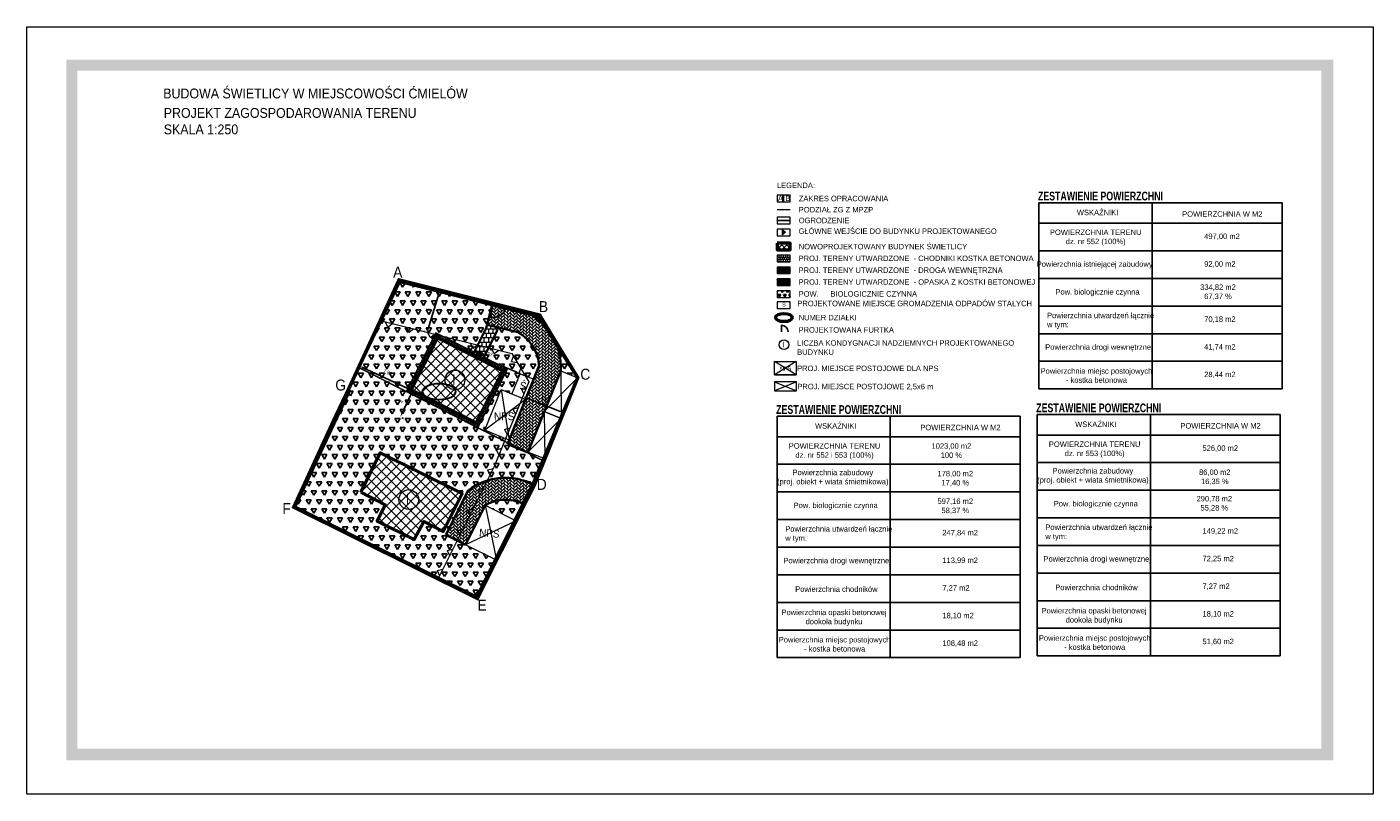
# Model space of a CAD drawing. Header units: metres. Extents: x 6502846 to 6512378, y 5892705 to 5896166.
# Tile 66 of 73: x 6507683 to 6508052, y 5895593 to 5895803. Entities that reach past the tile are written whole.
import ezdxf

# ---------------------------------------------------------------- set-up
doc = ezdxf.new("R2010")
doc.units = ezdxf.units.M
doc.header["$MEASUREMENT"] = 0
doc.linetypes.add('DASHED', pattern=[0.75, 0.5, -0.25])
doc.linetypes.add('mz1.0_0.5', pattern=[1.5, 1, -0.5])
doc.layers.get('0').update_dxf_attribs({"color": 2})
for name, color, linetype, lineweight in [('_tabelki_ramki_cienkie', 251, 'Continuous', 5), ('Granica opracowania', 10, 'Continuous', 25), ('PZT_budynki istniejące obrys', 7, 'Continuous', 80), ('PZT_wejście główne', 12, 'Continuous', 13)]:
    doc.layers.add(name, color=color, linetype=linetype, lineweight=lineweight)
doc.layers.add('A_hatch', color=7, linetype='Continuous', true_color=0x4d4d4d, transparency=0.5)
for name, color, linetype in [('A_widok cienki', 229, 'Continuous'), ('A_ściany murowane', 50, 'Continuous'), ('I_wypełnienie', 254, 'Continuous'), ('INFO_wymiary', 16, 'Continuous'), ('K_tab_gr', 250, 'Continuous'), ('PZT_OPISY', 251, 'Continuous'), ('TEXT', 7, 'Continuous')]:
    doc.layers.add(name, color=color, linetype=linetype)
for name, color, linetype, lineweight, true_color in [('PZT_eN', 7, 'Continuous', 40, 0xff2929), ('PZT_granica opracowania', 7, 'DASHED', 30, 0xff0f0f), ('PZT_wypelnienie', 7, 'Continuous', 13, 0x848484)]:
    doc.layers.add(name, color=color, linetype=linetype, lineweight=lineweight, true_color=true_color)
doc.layers.add('PZT_ogodzenie', color=7, linetype='Continuous', true_color=0xcc0033)
doc.styles.add('ARCHENIKA_100_wymiary', font='arial.ttf', dxfattribs={"width": 0.9, "height": 15})
doc.styles.add('Arial', font='arial.ttf', dxfattribs={"width": 0.9})
doc.styles.get("Standard").update_dxf_attribs({"font": 'Working1250.shx', "width": 0.75})
doc.linetypes.add('OGRODZENIE2', pattern='A,6.35,-2.54,[132,ltypeshp.shx,S=2.54,R=0,X=-2.54,Y=0],-2.54,25.4', length=36.83)
doc.dimstyles.get("Standard").update_dxf_attribs({"dimtxt": 1, "dimasz": 1, "dimexe": 1, "dimexo": 1, "dimgap": 1, "dimtad": 1, "dimtxsty": 'Standard', "dimcen": 2.5, "dimadec": 0, "dimazin": 0, "dimtfac": 1, "dimtmove": 0, "dimatfit": 3, "dimfxl": 1, "dimarcsym": 0})
pattern_1 = [(45, (-13004809.01647, -11788441.24323), (-0.265165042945, 0.265165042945), []), (135, (-13004809.01647, -11788441.24323), (-0.795495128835, 0.265165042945), [0.9375, -0.5625])]
pattern_2 = [(60, (6507756.1125, 5896501.4909), (-1.42875, 2.4746676), [1.42875, -1.42875]), (120, (6507756.1125, 5896501.4909), (-2.8575, 2e-09), [1.42875, -1.42875]), (0, (6507755.3981, 5896502.7282), (1.42875, 2.4746676), [1.42875, -1.42875])]

# ---------------------------------------------------------------- blocks, each defined once
blk = doc.blocks.new('*D949')
at = {"layer": 'Defpoints', "color": 0, "linetype": 'ByBlock'}
for p in [(6507788.43, 5895703.79), (6507785.02, 5895696.55), (6507785.47, 5895696.34)]:
    blk.add_point(p, dxfattribs=at)
at = {"layer": 'INFO_wymiary', "color": 0, "linetype": 'ByBlock', "lineweight": -2}
for p, q in [((6507788.45, 5895702.68), (6507785.89, 5895697.25)), ((6507789.34, 5895703.37), (6507789.78, 5895703.16)), ((6507785.93, 5895696.13), (6507786.37, 5895695.92))]:
    blk.add_line(p, q, dxfattribs=at)
at = {"layer": 'INFO_wymiary', "color": 0, "linetype": 'ByBlock'}
for points in [[(6507788.6, 5895702.61), (6507788.3, 5895702.75), (6507788.88, 5895703.59)], [(6507785.74, 5895697.32), (6507786.04, 5895697.18), (6507785.47, 5895696.34)]]:
    blk.add_solid(points, dxfattribs=at)
at = {"layer": 'INFO_wymiary', "color": 0, "linetype": 'ByBlock', "insert": (6507785.81, 5895700.6), "char_height": 1, "attachment_point": 5, "rotation": 64.7749}
blk.add_mtext('4', dxfattribs=at)
blk = doc.blocks.new('*D950')
at = {"layer": 'Defpoints', "color": 0, "linetype": 'ByBlock'}
for p in [(6507774.26, 5895710.35), (6507774.26, 5895710.35), (6507788.43, 5895703.79)]:
    blk.add_point(p, dxfattribs=at)
at = {"layer": 'INFO_wymiary', "color": 0, "linetype": 'ByBlock', "lineweight": -2}
for p, q in [((6507773.84, 5895709.44), (6507773.84, 5895709.44)), ((6507787.53, 5895704.21), (6507775.16, 5895709.93)), ((6507788.01, 5895702.89), (6507788.01, 5895702.89))]:
    blk.add_line(p, q, dxfattribs=at)
at = {"layer": 'INFO_wymiary', "color": 0, "linetype": 'ByBlock'}
for points in [[(6507775.23, 5895710.08), (6507775.09, 5895709.78), (6507774.26, 5895710.35)], [(6507787.46, 5895704.06), (6507787.6, 5895704.36), (6507788.43, 5895703.79)]]:
    blk.add_solid(points, dxfattribs=at)
at = {"layer": 'INFO_wymiary', "color": 0, "linetype": 'ByBlock', "insert": (6507782.01, 5895708.52), "char_height": 1, "attachment_point": 5, "rotation": 335.1989}
blk.add_mtext('7,81', dxfattribs=at)
blk = doc.blocks.new('*D951')
at = {"layer": 'Defpoints', "color": 0, "linetype": 'ByBlock'}
for p in [(6507796.3, 5895731.07), (6507796.5, 5895731.01), (6507793.01, 5895719.52)]:
    blk.add_point(p, dxfattribs=at)
at = {"layer": 'INFO_wymiary', "color": 0, "linetype": 'ByBlock', "lineweight": -2}
for p, q in [((6507795.55, 5895731.3), (6507795.35, 5895731.36)), ((6507793.1, 5895720.54), (6507796.01, 5895730.11)), ((6507792.06, 5895719.81), (6507791.86, 5895719.87))]:
    blk.add_line(p, q, dxfattribs=at)
at = {"layer": 'INFO_wymiary', "color": 0, "linetype": 'ByBlock'}
for points in [[(6507796.17, 5895730.06), (6507795.85, 5895730.16), (6507796.3, 5895731.07)], [(6507792.94, 5895720.59), (6507793.26, 5895720.49), (6507792.81, 5895719.58)]]:
    blk.add_solid(points, dxfattribs=at)
at = {"layer": 'INFO_wymiary', "color": 0, "linetype": 'ByBlock', "insert": (6507793.12, 5895725.76), "char_height": 1, "attachment_point": 5, "rotation": 73.0911}
blk.add_mtext('6', dxfattribs=at)
blk = doc.blocks.new('*D952')
at = {"layer": 'Defpoints', "color": 0, "linetype": 'ByBlock'}
for p in [(6507818.99, 5895702.03), (6507830.14, 5895697.52), (6507830.14, 5895697.52)]:
    blk.add_point(p, dxfattribs=at)
at = {"layer": 'INFO_wymiary', "color": 0, "linetype": 'ByBlock', "lineweight": -2}
for p, q in [((6507819.37, 5895702.95), (6507819.37, 5895702.95)), ((6507819.92, 5895701.65), (6507829.21, 5895697.89)), ((6507830.51, 5895698.44), (6507830.51, 5895698.44))]:
    blk.add_line(p, q, dxfattribs=at)
at = {"layer": 'INFO_wymiary', "color": 0, "linetype": 'ByBlock'}
for points in [[(6507819.98, 5895701.81), (6507819.85, 5895701.5), (6507818.99, 5895702.03)], [(6507829.15, 5895697.74), (6507829.27, 5895698.05), (6507830.14, 5895697.52)]]:
    blk.add_solid(points, dxfattribs=at)
at = {"layer": 'INFO_wymiary', "color": 0, "linetype": 'ByBlock', "insert": (6507825.16, 5895701.25), "char_height": 1, "attachment_point": 5, "rotation": 337.9788}
blk.add_mtext('6,00', dxfattribs=at)
blk = doc.blocks.new('*D953')
at = {"layer": 'Defpoints', "color": 0, "linetype": 'ByBlock'}
for p in [(6507798.87, 5895716.45), (6507818.3, 5895708.22), (6507818.3, 5895708.22)]:
    blk.add_point(p, dxfattribs=at)
at = {"layer": 'INFO_wymiary', "color": 0, "linetype": 'ByBlock', "lineweight": -2}
for p, q in [((6507799.26, 5895717.37), (6507799.26, 5895717.37)), ((6507799.79, 5895716.06), (6507817.38, 5895708.61)), ((6507818.69, 5895709.14), (6507818.69, 5895709.14))]:
    blk.add_line(p, q, dxfattribs=at)
at = {"layer": 'INFO_wymiary', "color": 0, "linetype": 'ByBlock'}
for points in [[(6507799.86, 5895716.21), (6507799.73, 5895715.9), (6507798.87, 5895716.45)], [(6507817.32, 5895708.46), (6507817.45, 5895708.76), (6507818.3, 5895708.22)]]:
    blk.add_solid(points, dxfattribs=at)
at = {"layer": 'INFO_wymiary', "color": 0, "linetype": 'ByBlock', "insert": (6507809.21, 5895713.8), "char_height": 1, "attachment_point": 5, "rotation": 337.0567}
blk.add_mtext('10,07', dxfattribs=at)

msp = doc.modelspace()

# ---------------------------------------------------------------- hatches: boundary and pattern name
at = {"layer": 'A_hatch', "true_color": 0x168d1c}
h = msp.add_hatch(dxfattribs=at)
h.set_pattern_fill('TRIANG', color=106, scale=0.3)
h.set_pattern_definition(pattern_2)
h.paths.add_polyline_path([(6507809.258, 5895721.64), (6507809.269, 5895721.685), (6507810.711, 5895727.461), (6507785.128, 5895733.846), (6507780.004, 5895722.772), (6507781.371, 5895722.431), (6507783.311, 5895721.946), (6507787.192, 5895720.976), (6507789.132, 5895720.491), (6507793.013, 5895719.522), (6507794.953, 5895719.037), (6507798.834, 5895718.067), (6507800.774, 5895717.582), (6507804.655, 5895716.613), (6507806.595, 5895716.128), (6507806.701, 5895716.101), (6507809.02, 5895720.686)])
h.paths.add_polyline_path([(6507812.472, 5895686.015), (6507811.738, 5895687.393), (6507813.226, 5895687.867), (6507814.267, 5895690.425), (6507808.571, 5895692.729), (6507813.07, 5895703.854), (6507818.793, 5895701.542), (6507816.042, 5895702.661), (6507818.305, 5895708.218), (6507819.165, 5895707.868), (6507819.414, 5895707.767), (6507819.496, 5895707.9), (6507817.953, 5895708.142), (6507818.469, 5895709.616), (6507817.452, 5895711.316), (6507815.909, 5895711.558), (6507816.425, 5895713.033), (6507815.975, 5895713.784), (6507812.416, 5895714.673), (6507811.155, 5895713.752), (6507810.476, 5895715.158), (6507809.686, 5895715.356), (6507808.372, 5895712.757), (6507814.847, 5895709.482), (6507806.721, 5895693.421), (6507787.09, 5895703.353), (6507795.216, 5895719.412), (6507796.108, 5895718.961), (6507805.695, 5895714.11), (6507806.701, 5895716.101), (6507806.595, 5895716.128), (6507805.334, 5895715.206), (6507804.655, 5895716.613), (6507800.774, 5895717.582), (6507799.513, 5895716.661), (6507798.834, 5895718.067), (6507794.953, 5895719.037), (6507793.692, 5895718.115), (6507793.013, 5895719.522), (6507789.132, 5895720.491), (6507787.871, 5895719.569), (6507787.192, 5895720.976), (6507783.311, 5895721.946), (6507782.05, 5895721.024), (6507781.371, 5895722.431), (6507780.004, 5895722.772), (6507771.126, 5895703.583), (6507811.344, 5895683.244), (6507812.472, 5895686.015)])
h.paths.add_polyline_path([(6507812.472, 5895686.015), (6507813.226, 5895687.867), (6507813.822, 5895689.331), (6507815.245, 5895690.03), (6507811.657, 5895684.012)])
h.paths.add_polyline_path([(6507817.953, 5895708.142), (6507819.496, 5895707.9), (6507818.469, 5895709.616)], flags=16)
h.paths.add_polyline_path([(6507815.909, 5895711.558), (6507817.452, 5895711.316), (6507816.425, 5895713.033)], flags=16)
h.paths.add_polyline_path([(6507811.155, 5895713.752), (6507812.416, 5895714.673), (6507810.476, 5895715.158)], flags=16)
h.paths.add_polyline_path([(6507805.334, 5895715.206), (6507806.595, 5895716.128), (6507804.655, 5895716.613)], flags=16)
h.paths.add_polyline_path([(6507799.513, 5895716.661), (6507800.774, 5895717.582), (6507798.834, 5895718.067)], flags=16)
h.paths.add_polyline_path([(6507793.692, 5895718.115), (6507794.953, 5895719.037), (6507793.013, 5895719.522)], flags=16)
h.paths.add_polyline_path([(6507787.871, 5895719.569), (6507789.132, 5895720.491), (6507787.192, 5895720.976)], flags=16)
h.paths.add_polyline_path([(6507782.05, 5895721.024), (6507783.311, 5895721.946), (6507781.371, 5895722.431)], flags=16)
h.paths.add_polyline_path([(6507811.738, 5895687.393), (6507812.472, 5895686.015), (6507813.226, 5895687.867)], flags=16)
h = msp.add_hatch(dxfattribs=at)
h.set_pattern_fill('TRIANG', color=106, scale=0.15)
h.set_pattern_definition([(60, (6508129.3427, 5896122.7193), (-0.714375, 1.2373338), [0.714375, -0.714375]), (120, (6508129.3427, 5896122.7193), (-1.42875, 8e-10), [0.714375, -0.714375]), (0, (6508128.9855, 5896123.338), (0.714375, 1.2373338), [0.714375, -0.714375])])
h.paths.add_polyline_path([(6507888.638, 5895730.912), (6507892.238, 5895730.912), (6507892.238, 5895729.112), (6507888.638, 5895729.112)])
h = msp.add_hatch(dxfattribs=at)
h.set_pattern_fill('TRIANG', color=106, scale=0.3)
h.set_pattern_definition(pattern_2)
h.paths.add_polyline_path([(6507826.783, 5895719.018), (6507823.599, 5895724.245), (6507812.813, 5895726.937), (6507820.409, 5895724.866, -0.1304142)])
h.paths.add_polyline_path([(6507827.168, 5895718.387, -0.1450574), (6507829.419, 5895709.071), (6507829.391, 5895709.002), (6507829.762, 5895708.852), (6507833.71, 5895707.256), (6507834.026, 5895707.128)])
h = msp.add_hatch(dxfattribs=at)
h.set_pattern_fill('TRIANG', color=106, scale=0.3)
h.set_pattern_definition([(60, (6507756.1125, 5896501.4909), (-1.42875, 2.4746676), [1.42875, -1.42875]), (120, (6507756.1125, 5896501.4909), (-2.8575, 2e-09), [1.42875, -1.42875]), (0, (6507755.3981, 5896502.7282), (1.42875, 2.4746676), [1.42875, -1.42875])])
h.paths.add_polyline_path([(6507812.169, 5895720.913), (6507811.849, 5895719.632), (6507809.686, 5895715.356), (6507810.476, 5895715.158), (6507812.416, 5895714.673), (6507815.975, 5895713.784), (6507816.425, 5895713.033), (6507817.452, 5895711.316), (6507818.469, 5895709.616), (6507819.438, 5895707.757), (6507821.055, 5895707.099), (6507821.385, 5895706.965), (6507821.994, 5895706.716), (6507823.435, 5895710.279, 0.1225512), (6507822.005, 5895715.328, 0.1429401), (6507817.622, 5895719.552)])
h.paths.add_polyline_path([(6507809.686, 5895715.356), (6507813.392, 5895714.429), (6507811.819, 5895711.203), (6507808.412, 5895712.836)])
h = msp.add_hatch(dxfattribs=at)
h.set_pattern_fill('TRIANG', color=106, scale=0.3)
h.set_pattern_definition([(60, (6507756.1125, 5896501.4909), (-1.42875, 2.4746676), [1.42875, -1.42875]), (120, (6507756.1125, 5896501.4909), (-2.8575, 2e-09), [1.42875, -1.42875]), (0, (6507755.3981, 5896502.7282), (1.42875, 2.4746676), [1.42875, -1.42875])])
h.paths.add_polyline_path([(6507821.946, 5895678.107), (6507822.969, 5895680.322), (6507824.842, 5895684.953), (6507818.81, 5895687.313), (6507814.802, 5895688.934), (6507813.822, 5895689.331), (6507813.226, 5895687.867), (6507812.472, 5895686.015), (6507811.42, 5895683.43), (6507821.946, 5895678.107)])
h.paths.add_polyline_path([(6507810.909, 5895682.293), (6507810.014, 5895680.504), (6507809.242, 5895678.961, -0.1948465), (6507821.863, 5895677.928), (6507821.946, 5895678.107), (6507811.42, 5895683.43), (6507811.165, 5895682.803)])
h.paths.add_polyline_path([(6507771.389, 5895703.674), (6507771.472, 5895703.853), (6507756.342, 5895671.715), (6507806.544, 5895646.751), (6507817.195, 5895667.927), (6507811.797, 5895657.21), (6507803.345, 5895661.413), (6507801.035, 5895662.562), (6507797.977, 5895664.083), (6507804.034, 5895676.264, -0.087603), (6507809.242, 5895678.961), (6507810.014, 5895680.504), (6507809.388, 5895681.935), (6507810.909, 5895682.293), (6507811.165, 5895682.803), (6507811.42, 5895683.43)])
h.paths.add_polyline_path([(6507819.35, 5895672.485, 0.1420135), (6507813.357, 5895673.692, 0.1136917), (6507808.713, 5895672.198), (6507808.709, 5895672.189), (6507817.195, 5895667.927), (6507817.8, 5895669.129)])
h.paths.add_polyline_path([(6507779.959, 5895686.578), (6507802.453, 5895675.456), (6507797.251, 5895665.05), (6507791.905, 5895667.722), (6507789.275, 5895662.808), (6507779.108, 5895667.882), (6507781.375, 5895672.344), (6507774.649, 5895675.79)], flags=16)
h.paths.add_polyline_path([(6507798.971, 5895658.438), (6507798.346, 5895659.869), (6507799.866, 5895660.226), (6507798.971, 5895658.438)], flags=16)
h.paths.add_polyline_path([(6507796.21, 5895652.921), (6507795.585, 5895654.352), (6507797.105, 5895654.71), (6507796.21, 5895652.921)], flags=16)
h.paths.add_polyline_path([(6507809.388, 5895681.935), (6507810.014, 5895680.504), (6507810.909, 5895682.293)], flags=16)
at = {"layer": 'I_wypełnienie', "linetype": 'ByBlock', "true_color": 0x4a4a4a}
h = msp.add_hatch(color=251, dxfattribs=at)
h.dxf.hatch_style = 1
h.paths.add_polyline_path([(6507694.052, 5895794.158), (6507694.052, 5895602.382), (6508040.931, 5895602.382), (6508040.931, 5895794.158)])
h.paths.add_polyline_path([(6508037.625, 5895791.158), (6508037.625, 5895605.608), (6507697.052, 5895605.608), (6507697.052, 5895791.158)], flags=16)
at = {"layer": 'PZT_wejście główne'}
for points in [[(6507890.106, 5895747.618), (6507890.905, 5895746.937), (6507890.105, 5895746.256)], [(6507808.505, 5895713.46), (6507806.576, 5895712.627), (6507806.06, 5895714.664)]]:
    msp.add_hatch(color=256, dxfattribs=at).paths.add_polyline_path(points)
at = {"layer": 'PZT_wypelnienie', "true_color": 0xffbf00}
h = msp.add_hatch(dxfattribs=at)
h.set_pattern_fill('ANSI37', color=40, scale=0.3)
h.set_pattern_definition([(45, (6507086.3996, 5895740.1008), (-0.6735192, 0.6735192), []), (135, (6507086.3996, 5895740.1008), (-0.6735192, -0.6735192), [])])
h.paths.add_polyline_path([(6507888.666, 5895743.909), (6507892.238, 5895743.909), (6507892.238, 5895742.162), (6507888.666, 5895742.162)])
at = {"layer": 'PZT_wypelnienie', "ltscale": 0.1}
h = msp.add_hatch(dxfattribs=at)
h.set_pattern_fill('AR-B88', color=256, scale=0.003, angle=180)
h.set_pattern_definition([(180, (6505478.1017, 5895287.2288), (-7e-17, -0.6096), []), (270, (6505478.1017, 5895287.2288), (0.3048, -0.6096), [0.6096, -0.6096])])
h.paths.add_polyline_path([(6507888.638, 5895740.668), (6507892.238, 5895740.668), (6507892.238, 5895738.868), (6507888.638, 5895738.868)])
h = msp.add_hatch(dxfattribs=at)
h.set_pattern_fill('AR-HBONE', color=251, scale=0.003, angle=180)
h.set_pattern_definition([(225, (6505478.1017, 5895287.2288), (-5e-17, -0.431052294), [0.9144, -0.3048]), (315, (6505477.88618, 5895287.01327), (-1e-16, -0.431052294), [0.9144, -0.3048])])
h.paths.add_polyline_path([(6507888.638, 5895737.427), (6507892.238, 5895737.427), (6507892.238, 5895735.627), (6507888.638, 5895735.627)])
h = msp.add_hatch(dxfattribs=at)
h.set_pattern_fill('ANSI38', color=256, scale=1.5)
h.set_pattern_definition([(45, (-3248153.22179, -2946348.64775), (-0.1325825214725, 0.1325825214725), []), (135, (-3248153.22179, -2946348.64775), (-0.3977475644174, 0.1325825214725), [0.46875, -0.28125])])
h.paths.add_polyline_path([(6507888.638, 5895734.187), (6507892.238, 5895734.187), (6507892.238, 5895732.387), (6507888.638, 5895732.387)])
h = msp.add_hatch(dxfattribs=at)
h.set_pattern_fill('AR-HBONE', color=251, scale=0.006, angle=180)
h.set_pattern_definition([(225, (6502453.6305, 5894830.50985), (-2e-16, -0.86210459), [1.8288, -0.6096]), (315, (6502453.19947, 5894830.0788), (-2e-16, -0.86210459), [1.8288, -0.6096])])
h.paths.add_polyline_path([(6507814.802, 5895688.934), (6507820.364, 5895686.684), (6507824.693, 5895697.387), (6507829.193, 5895708.512), (6507829.391, 5895709.002), (6507829.419, 5895709.071, 0.2926372), (6507820.409, 5895724.866), (6507812.813, 5895726.937), (6507810.711, 5895727.461), (6507809.269, 5895721.685), (6507809.258, 5895721.64), (6507812.169, 5895720.913), (6507817.622, 5895719.552, -0.1429401), (6507822.005, 5895715.328, -0.1225512), (6507823.435, 5895710.279), (6507819.302, 5895700.059), (6507814.802, 5895688.934)])
h = msp.add_hatch(dxfattribs=at)
h.set_pattern_fill('AR-B88', color=256, scale=0.006, angle=180)
h.set_pattern_definition([(180, (6502453.6305, 5894830.5099), (-1e-16, -1.2192), []), (270, (6502453.6305, 5894830.50985), (0.6096, -1.2192), [1.2192, -1.2192])])
h.paths.add_polyline_path([(6507811.849, 5895719.632), (6507812.169, 5895720.913), (6507809.258, 5895721.64), (6507809.02, 5895720.686), (6507806.701, 5895716.101), (6507809.686, 5895715.356)])
h.paths.add_polyline_path([(6507805.244, 5895713.22), (6507807.921, 5895711.865), (6507809.686, 5895715.356), (6507806.701, 5895716.101), (6507805.244, 5895713.22)])
h = msp.add_hatch(dxfattribs=at)
h.set_pattern_fill('ANSI38', color=256, scale=3)
h.set_pattern_definition(pattern_1)
h.paths.add_polyline_path([(6507807.921, 5895711.865), (6507813.503, 5895709.041), (6507806.28, 5895694.765), (6507788.434, 5895703.794), (6507795.657, 5895718.069), (6507795.658, 5895718.071), (6507805.244, 5895713.22), (6507805.695, 5895714.11), (6507799.98, 5895717.002), (6507799.513, 5895716.661), (6507799.144, 5895717.425), (6507796.939, 5895718.541), (6507795.018, 5895719.021), (6507787.09, 5895703.353), (6507806.721, 5895693.421), (6507814.847, 5895709.482), (6507808.372, 5895712.757), (6507807.921, 5895711.865)])
at = {"layer": 'PZT_wypelnienie', "true_color": 0xffbf00}
h = msp.add_hatch(dxfattribs=at)
h.set_pattern_fill('ANSI37', color=40, scale=0.6)
h.set_pattern_definition([(45, (6505242.5855, 5895708.3197), (-1.3470384, 1.3470384), []), (135, (6505242.5855, 5895708.3197), (-1.3470384, -1.3470384), [])])
h.paths.add_polyline_path([(6507806.28, 5895694.765), (6507813.503, 5895709.041), (6507795.658, 5895718.071), (6507788.434, 5895703.794)])
at = {"layer": 'PZT_wypelnienie', "ltscale": 0.1}
h = msp.add_hatch(dxfattribs=at)
h.set_pattern_fill('ANSI38', color=256, scale=3)
h.set_pattern_definition(pattern_1)
h.paths.add_polyline_path([(6507796.939, 5895718.541), (6507795.216, 5895719.412), (6507795.018, 5895719.021), (6507796.939, 5895718.541)])
h.paths.add_polyline_path([(6507799.513, 5895716.661), (6507799.98, 5895717.002), (6507799.144, 5895717.425)])
at = {"layer": 'PZT_wypelnienie'}
h = msp.add_hatch(dxfattribs=at)
h.set_pattern_fill('ANSI37', color=256, scale=0.6)
h.set_pattern_definition([(45, (6505242.4902, 5895708.3676), (-1.3470384, 1.3470384), []), (135, (6505242.4902, 5895708.3676), (-1.3470384, -1.3470384), [])])
h.paths.add_polyline_path([(6507781.375, 5895672.344), (6507779.108, 5895667.882), (6507789.275, 5895662.808), (6507791.905, 5895667.722), (6507797.251, 5895665.05), (6507802.453, 5895675.456), (6507779.959, 5895686.578), (6507774.649, 5895675.79)])
at = {"layer": 'PZT_wypelnienie', "ltscale": 0.1}
h = msp.add_hatch(dxfattribs=at)
h.set_pattern_fill('AR-HBONE', color=251, scale=0.006, angle=180)
h.set_pattern_definition([(225, (6502453.6305, 5894830.50985), (-2e-16, -0.86210459), [1.8288, -0.6096]), (315, (6502453.19947, 5894830.0788), (-2e-16, -0.86210459), [1.8288, -0.6096])])
h.paths.add_polyline_path([(6507808.713, 5895672.198, -0.1136917), (6507813.357, 5895673.692, -0.1420135), (6507819.35, 5895672.485), (6507821.863, 5895677.928, 0.1948465), (6507809.242, 5895678.961), (6507808.148, 5895676.776), (6507807.253, 5895674.987), (6507805.388, 5895671.259), (6507804.493, 5895669.471), (6507802.627, 5895665.743), (6507801.732, 5895663.954), (6507801.035, 5895662.562), (6507803.349, 5895661.411), (6507808.709, 5895672.189)])
h.paths.add_polyline_path([(6507801.106, 5895665.386), (6507802.627, 5895665.743), (6507804.493, 5895669.471), (6507803.867, 5895670.902), (6507805.388, 5895671.259), (6507807.253, 5895674.987), (6507806.628, 5895676.419), (6507808.148, 5895676.776), (6507809.242, 5895678.961, 0.087603), (6507804.034, 5895676.264), (6507797.977, 5895664.083), (6507801.035, 5895662.562), (6507801.732, 5895663.954)])
h.paths.add_polyline_path([(6507806.628, 5895676.419), (6507807.253, 5895674.987), (6507808.148, 5895676.776)], flags=16)
h.paths.add_polyline_path([(6507803.867, 5895670.902), (6507804.493, 5895669.471), (6507805.388, 5895671.259)], flags=16)
h.paths.add_polyline_path([(6507801.106, 5895665.386), (6507801.732, 5895663.954), (6507802.627, 5895665.743)], flags=16)

# ---------------------------------------------------------------- linework, layer by layer
at = {"color": 0, "lineweight": 50}
msp.add_lwpolyline([(6507888.638, 5895743.909), (6507888.638, 5895742.109), (6507892.238, 5895742.109), (6507892.238, 5895743.909)], close=True, dxfattribs=at)
at = {"color": 250, "lineweight": 50}
for points in [[(6507788.434, 5895703.794), (6507795.658, 5895718.071), (6507813.503, 5895709.041), (6507806.28, 5895694.765), (6507788.434, 5895703.794)], [(6507774.649, 5895675.79), (6507779.959, 5895686.578), (6507802.453, 5895675.456), (6507797.251, 5895665.05), (6507791.905, 5895667.722), (6507789.275, 5895662.808), (6507779.108, 5895667.882), (6507781.375, 5895672.344), (6507774.649, 5895675.79)]]:
    msp.add_lwpolyline(points, dxfattribs=at)
at = {"layer": '_tabelki_ramki_cienkie', "linetype": 'Continuous', "transparency": 33554687}
msp.add_lwpolyline([(6507683.265, 5895593.148), (6507683.265, 5895803.148), (6508051.765, 5895803.148), (6508051.765, 5895593.148)], close=True, dxfattribs=at)
msp.add_lwpolyline([(6507683.265, 5895803.148), (6508051.765, 5895803.148), (6508051.765, 5895593.148), (6507683.265, 5895593.148), (6507683.265, 5895803.148)], dxfattribs=at)
at = {"layer": 'A_widok cienki'}
for points in [[(6507810.915, 5895727.204), (6507810.043, 5895723.711, 0.4142136), (6507814.408, 5895726.332)], [(6507889.818, 5895719.686), (6507889.818, 5895721.486, -0.4142136), (6507891.618, 5895719.686)]]:
    msp.add_lwpolyline(points, format="xyb", dxfattribs=at)
at = {"layer": 'A_ściany murowane', "color": 18, "ltscale": 0.1, "true_color": 0x000000}
for p, q in [((6507960.276, 5895755.01), (6507960.276, 5895704.058)), ((6507960.276, 5895755.01), (6508026.84, 5895755.01)), ((6507991.289, 5895755.01), (6507991.289, 5895704.058)), ((6508026.84, 5895755.01), (6508026.84, 5895704.058)), ((6507960.276, 5895749.417), (6508026.84, 5895749.417)), ((6507960.276, 5895741.857), (6508026.84, 5895741.857)), ((6507960.276, 5895734.297), (6508026.84, 5895734.297)), ((6507960.276, 5895726.737), (6508026.84, 5895726.737)), ((6507960.276, 5895719.177), (6508026.84, 5895719.177)), ((6507960.276, 5895711.618), (6508026.84, 5895711.618)), ((6507960.276, 5895711.618), (6508026.84, 5895711.618)), ((6507960.276, 5895704.058), (6508026.84, 5895704.058)), ((6507888.605, 5895696.569), (6507888.605, 5895630.497)), ((6507888.605, 5895696.569), (6507955.168, 5895696.569)), ((6507919.617, 5895696.569), (6507919.617, 5895630.497)), ((6507955.168, 5895696.569), (6507955.168, 5895630.497)), ((6507959.803, 5895697.033), (6507959.803, 5895630.961)), ((6507959.803, 5895697.033), (6508026.367, 5895697.033)), ((6507990.816, 5895697.033), (6507990.816, 5895630.961)), ((6508026.367, 5895697.033), (6508026.367, 5895630.961)), ((6507888.605, 5895690.976), (6507955.168, 5895690.976)), ((6507959.803, 5895691.439), (6508026.367, 5895691.439)), ((6507888.605, 5895683.416), (6507955.168, 5895683.416)), ((6507959.803, 5895683.879), (6508026.367, 5895683.879)), ((6507888.605, 5895675.856), (6507955.168, 5895675.856)), ((6507959.803, 5895676.32), (6508026.367, 5895676.32)), ((6507959.803, 5895668.76), (6508026.367, 5895668.76)), ((6507888.605, 5895668.296), (6507955.168, 5895668.296)), ((6507959.803, 5895661.2), (6508026.367, 5895661.2)), ((6507888.605, 5895660.736), (6507955.168, 5895660.736)), ((6507959.803, 5895653.64), (6508026.367, 5895653.64)), ((6507888.605, 5895653.176), (6507955.168, 5895653.176)), ((6507888.605, 5895645.617), (6507955.168, 5895645.617)), ((6507959.803, 5895646.08), (6508026.367, 5895646.08)), ((6507888.605, 5895638.057), (6507955.168, 5895638.057)), ((6507959.803, 5895638.52), (6508026.367, 5895638.52)), ((6507888.605, 5895630.497), (6507955.168, 5895630.497)), ((6507959.803, 5895630.961), (6508026.367, 5895630.961))]:
    msp.add_line(p, q, dxfattribs=at)
at = {"layer": 'Granica opracowania', "linetype": 'mz1.0_0.5', "lineweight": 60, "ltscale": 5, "const_width": 1}
msp.add_lwpolyline([(6507756.342, 5895671.715), (6507767.609, 5895696.203), (6507771.126, 5895703.583), (6507785.128, 5895733.846), (6507823.599, 5895724.245), (6507834.026, 5895707.128), (6507822.155, 5895677.777), (6507817.8, 5895669.129), (6507806.544, 5895646.751), (6507756.342, 5895671.715)], dxfattribs=at)
at = {"layer": 'INFO_wymiary', "color": 3, "linetype": 'mz1.0_0.5', "lineweight": 35, "const_width": 0.4}
for points in [[(6507888.638, 5895753.126), (6507892.238, 5895753.126)], [(6507774.285, 5895709.829), (6507785.24, 5895733.612), (6507823.599, 5895724.245), (6507834.026, 5895707.128), (6507824.799, 5895684.285), (6507774.285, 5895709.829)], [(6507774.285, 5895709.829), (6507824.799, 5895684.285), (6507817.8, 5895669.129), (6507806.544, 5895646.751), (6507756.342, 5895671.715), (6507774.285, 5895709.829)]]:
    msp.add_lwpolyline(points, dxfattribs=at)
at = {"layer": 'INFO_wymiary', "linetype": 'ByBlock'}
for points in [[(6507805.353, 5895713.163), (6507807.811, 5895711.92)], [(6507788.622, 5895703.699), (6507800.043, 5895697.92)], [(6507806.468, 5895694.669), (6507795.046, 5895700.448)]]:
    msp.add_lwpolyline(points, dxfattribs=at)
at = {"layer": 'K_tab_gr', "linetype": 'ByBlock', "lineweight": 5}
for points in [[(6507780.004, 5895722.772), (6507815.975, 5895713.784), (6507820.618, 5895706.026), (6507811.165, 5895682.803)], [(6507782.05, 5895721.024), (6507781.371, 5895722.431)], [(6507782.05, 5895721.024), (6507782.05, 5895721.024), (6507783.311, 5895721.946)], [(6507787.871, 5895719.569), (6507787.192, 5895720.976)], [(6507787.871, 5895719.569), (6507787.871, 5895719.569), (6507789.132, 5895720.491)], [(6507793.692, 5895718.115), (6507793.013, 5895719.522)], [(6507793.692, 5895718.115), (6507793.692, 5895718.115), (6507794.953, 5895719.037)], [(6507799.513, 5895716.661), (6507798.834, 5895718.067)], [(6507799.513, 5895716.661), (6507799.513, 5895716.661), (6507800.774, 5895717.582)], [(6507805.334, 5895715.206), (6507804.655, 5895716.613)], [(6507805.334, 5895715.206), (6507805.334, 5895715.206), (6507806.595, 5895716.128)], [(6507811.155, 5895713.752), (6507810.476, 5895715.158)], [(6507811.155, 5895713.752), (6507811.155, 5895713.752), (6507812.416, 5895714.673)], [(6507815.909, 5895711.558), (6507816.425, 5895713.033)], [(6507815.909, 5895711.558), (6507815.909, 5895711.558), (6507817.452, 5895711.316)], [(6507817.953, 5895708.142), (6507818.469, 5895709.616)], [(6507817.953, 5895708.142), (6507817.953, 5895708.142), (6507819.496, 5895707.9)], [(6507818.524, 5895704.065), (6507820.013, 5895704.539)], [(6507818.524, 5895704.065), (6507818.524, 5895704.065), (6507819.259, 5895702.686)], [(6507816.262, 5895698.508), (6507817.751, 5895698.982)], [(6507816.262, 5895698.508), (6507816.262, 5895698.508), (6507816.997, 5895697.129)], [(6507814, 5895692.951), (6507815.488, 5895693.424)], [(6507814, 5895692.951), (6507814, 5895692.951), (6507814.734, 5895691.572)], [(6507811.738, 5895687.393), (6507813.226, 5895687.867)], [(6507811.738, 5895687.393), (6507811.738, 5895687.393), (6507812.472, 5895686.015)], [(6507811.165, 5895682.803), (6507795.923, 5895652.347)], [(6507809.388, 5895681.935), (6507810.909, 5895682.293)], [(6507809.388, 5895681.935), (6507809.388, 5895681.935), (6507810.014, 5895680.504)], [(6507806.628, 5895676.419), (6507808.148, 5895676.776)], [(6507806.628, 5895676.419), (6507806.628, 5895676.419), (6507807.253, 5895674.987)], [(6507803.867, 5895670.902), (6507805.388, 5895671.259)], [(6507803.867, 5895670.902), (6507803.867, 5895670.902), (6507804.493, 5895669.471)], [(6507801.106, 5895665.386), (6507802.627, 5895665.743)], [(6507801.106, 5895665.386), (6507801.106, 5895665.386), (6507801.732, 5895663.954)], [(6507798.346, 5895659.869), (6507799.866, 5895660.226)], [(6507798.346, 5895659.869), (6507798.346, 5895659.869), (6507798.971, 5895658.438)], [(6507795.585, 5895654.352), (6507797.105, 5895654.71)], [(6507795.585, 5895654.352), (6507795.585, 5895654.352), (6507796.21, 5895652.921)]]:
    msp.add_lwpolyline(points, dxfattribs=at)
at = {"layer": 'PZT_budynki istniejące obrys', "color": 0, "lineweight": 5}
for points in [[(6507888.638, 5895757.079), (6507888.638, 5895755.279), (6507892.238, 5895755.279), (6507892.238, 5895757.079)], [(6507888.638, 5895751.079), (6507888.638, 5895749.279), (6507892.238, 5895749.279), (6507892.238, 5895751.079)], [(6507888.638, 5895747.789), (6507888.638, 5895745.989), (6507892.238, 5895745.989), (6507892.238, 5895747.789)], [(6507888.638, 5895740.668), (6507888.638, 5895738.868), (6507892.238, 5895738.868), (6507892.238, 5895740.668)], [(6507888.638, 5895737.427), (6507888.638, 5895735.627), (6507892.238, 5895735.627), (6507892.238, 5895737.427)], [(6507888.638, 5895734.187), (6507888.638, 5895732.387), (6507892.238, 5895732.387), (6507892.238, 5895734.187)], [(6507888.638, 5895730.912), (6507888.638, 5895729.112), (6507892.238, 5895729.112), (6507892.238, 5895730.912)]]:
    msp.add_lwpolyline(points, close=True, dxfattribs=at)
at = {"layer": 'PZT_budynki istniejące obrys', "color": 244, "lineweight": 5, "true_color": 0x991b1e}
msp.add_lwpolyline([(6507888.638, 5895727.912), (6507888.638, 5895726.112), (6507892.238, 5895726.112), (6507892.238, 5895727.912)], close=True, dxfattribs=at)
msp.add_lwpolyline([(6507818.302, 5895708.219), (6507822.007, 5895706.711), (6507819.745, 5895701.154), (6507816.04, 5895702.662), (6507818.302, 5895708.219)], dxfattribs=at)
at = {"layer": 'PZT_eN', "lineweight": 50}
msp.add_ellipse((6507890.479, 5895723.592), major_axis=(2.25, 0), ratio=0.5, dxfattribs=at)
at = {"layer": 'PZT_eN', "lineweight": 30}
msp.add_ellipse((6507796.088, 5895703.327), major_axis=(4.5, 0), ratio=0.5, dxfattribs=at)
at = {"layer": 'PZT_granica opracowania', "lineweight": 100, "ltscale": 10}
msp.add_lwpolyline([(6507890.014, 5895756.179), (6507890.543, 5895756.179)], dxfattribs=at)
at = {"layer": 'PZT_ogodzenie', "color": 30, "linetype": 'OGRODZENIE2', "ltscale": 0.01}
msp.add_lwpolyline([(6507888.638, 5895750.179), (6507892.238, 5895750.179)], dxfattribs=at)
at = {"layer": 'PZT_ogodzenie', "color": 30, "linetype": 'OGRODZENIE2', "ltscale": 0.05}
for points in [[(6507771.389, 5895703.674), (6507785.313, 5895733.188), (6507823.173, 5895723.713), (6507833.803, 5895707.109), (6507821.693, 5895678.231)], [(6507771.833, 5895703.683), (6507756.871, 5895671.899), (6507806.363, 5895647.288), (6507821.693, 5895678.231)]]:
    msp.add_lwpolyline(points, dxfattribs=at)
at = {"layer": 'PZT_OPISY', "lineweight": 35}
for points in [[(6507809.269, 5895721.685), (6507810.722, 5895727.507)], [(6507810.722, 5895727.507), (6507820.409, 5895724.866)], [(6507809.02, 5895720.686), (6507805.243, 5895713.218)], [(6507809.269, 5895721.685), (6507809.02, 5895720.686)], [(6507817.622, 5895719.552), (6507809.258, 5895721.64)], [(6507812.169, 5895720.913), (6507811.849, 5895719.632)], [(6507811.849, 5895719.632), (6507807.921, 5895711.864)], [(6507814.802, 5895688.934), (6507823.435, 5895710.279)], [(6507820.364, 5895686.684), (6507829.391, 5895709.002)], [(6507829.391, 5895709.002), (6507829.419, 5895709.071)], [(6507814.802, 5895688.934), (6507820.364, 5895686.684)], [(6507804.034, 5895676.264), (6507797.977, 5895664.083)], [(6507808.713, 5895672.198), (6507803.349, 5895661.411)], [(6507803.345, 5895661.413), (6507797.977, 5895664.083)]]:
    msp.add_lwpolyline(points, dxfattribs=at)
at = {"layer": 'PZT_OPISY', "lineweight": 15}
for points in [[(6507829.391, 5895709.002), (6507834.026, 5895707.128), (6507829.527, 5895696.003), (6507824.892, 5895697.878), (6507829.391, 5895709.002)], [(6507829.391, 5895709.002), (6507829.527, 5895696.003)], [(6507893.876, 5895711.533), (6507893.876, 5895707.933), (6507887.876, 5895707.933), (6507887.876, 5895711.533), (6507893.876, 5895711.533)], [(6507893.876, 5895711.533), (6507887.876, 5895707.933), (6507893.876, 5895707.933), (6507887.876, 5895711.533)], [(6507834.026, 5895707.128), (6507824.892, 5895697.878)], [(6507887.938, 5895705.998), (6507887.938, 5895703.498), (6507893.938, 5895703.498), (6507893.938, 5895705.998), (6507887.938, 5895705.998), (6507893.938, 5895703.498), (6507893.938, 5895705.998), (6507887.938, 5895703.498)], [(6507813.07, 5895703.854), (6507819.745, 5895701.154), (6507815.245, 5895690.03), (6507808.571, 5895692.729), (6507813.07, 5895703.854)], [(6507813.07, 5895703.854), (6507815.245, 5895690.03), (6507819.745, 5895701.154), (6507808.571, 5895692.729)], [(6507824.892, 5895697.878), (6507829.527, 5895696.003), (6507825.028, 5895684.878), (6507820.392, 5895686.753), (6507824.892, 5895697.878)], [(6507824.892, 5895697.878), (6507825.028, 5895684.878)], [(6507829.527, 5895696.003), (6507820.392, 5895686.753)], [(6507808.709, 5895672.189), (6507817.195, 5895667.927), (6507811.797, 5895657.21), (6507803.349, 5895661.411), (6507808.709, 5895672.189)], [(6507808.709, 5895672.189), (6507811.797, 5895657.21), (6507817.195, 5895667.927), (6507803.349, 5895661.411)]]:
    msp.add_lwpolyline(points, dxfattribs=at)
for centre, radius in [((6507890.526, 5895716.164), 1.35), ((6507800.44, 5895706.517), 2.7), ((6507787.8, 5895673.78), 2.7)]:
    msp.add_circle(centre, radius, dxfattribs=at)
at = {"layer": 'PZT_OPISY', "lineweight": 35}
for centre, radius, start, end in [((6507812.576, 5895709.93), 16.865, 357.07911, 62.32487), ((6507812.576, 5895709.93), 10.865, 29.78489, 62.32487), ((6507812.576, 5895709.93), 10.865, 1.83757, 29.78489), ((6507814.277, 5895662.866), 16.865, 62.15063, 127.39639), ((6507814.277, 5895662.866), 10.865, 94.85641, 120.80122), ((6507814.273, 5895662.752), 10.978, 62.45332, 94.78424)]:
    msp.add_arc(centre, radius, start, end, dxfattribs=at)
at = {"layer": 'PZT_wejście główne'}
for points in [[(6507890.106, 5895747.618), (6507890.905, 5895746.937), (6507890.105, 5895746.256), (6507890.106, 5895747.618)], [(6507808.505, 5895713.46), (6507806.576, 5895712.627), (6507806.06, 5895714.664), (6507808.505, 5895713.46)]]:
    msp.add_lwpolyline(points, dxfattribs=at)
at = {"layer": 'PZT_wypelnienie', "ltscale": 0.1}
msp.add_lwpolyline([(6507805.695, 5895714.11), (6507795.216, 5895719.412), (6507787.09, 5895703.353), (6507806.721, 5895693.421), (6507814.847, 5895709.482), (6507808.372, 5895712.757)], dxfattribs=at)

# ---------------------------------------------------------------- texts
at = {"layer": 'A_ściany murowane', "color": 18, "lineweight": 30, "ltscale": 0.1, "true_color": 0x000000, "char_height": 2.4, "width": 62.71797, "attachment_point": 1}
for insert in [(6507960.024, 5895758.049), (6507888.353, 5895699.608), (6507959.551, 5895700.072)]:
    msp.add_mtext('{\\fBahnschrift Light|b1|i0|c238|p34;ZESTAWIENIE POWIERZCHNI}', dxfattribs=dict(at, insert=insert))
at = {"layer": 'PZT_OPISY', "attachment_point": 1, "style": 'Arial'}
for s, insert, char_height, width, rotation in [('\\pxi-0.034722,l0.034722,t0.10417;LEGENDA:', (6507888.566, 5895760.533), 1.5, 26.722, 0), ('A', (6507888.86, 5895756.98), 1.5, 46.12023, 0), ('B', (6507890.85, 5895756.98), 1.5, 46.12023, 0), ('ZAKRES OPRACOWANIA', (6507894.557, 5895756.925), 1.5, 57.99745, 0), ('PODZIAŁ ZG Z MPZP', (6507894.557, 5895753.872), 1.5, 57.99745, 0), ('WSKAŹNIKI', (6507970.687, 5895753.111), 1.5, 57.99745, 0), ('OGRODZENIE', (6507894.557, 5895750.925), 1.5, 57.99745, 0), ('POWIERZCHNIA W M2', (6507999.501, 5895752.686), 1.5, 57.99745, 0), ('GŁÓWNE WEJŚCIE DO BUDYNKU PROJEKTOWANEGO', (6507894.492, 5895747.982), 1.5, 53.75648, 0), ('\\pxqc;POWIERZCHNIA TERENU \\Pdz. nr 552 (100%)', (6507946.838, 5895747.688), 1.5, 57.99745, 0), ('497,00 m2', (6508005.54, 5895746.582), 1.5, 57.99745, 0), ('NOWOPROJEKTOWANY BUDYNEK ŚWIETLICY ', (6507894.534, 5895743.76), 1.5, 46.12023, 0), ('PROJ. TERENY UTWARDZONE  - CHODNIKI KOSTKA BETONOWA', (6507894.508, 5895740.554), 1.5, 64.02839, 0), ('\\pxqc;Powierzchnia istniejącej zabudowy ', (6507946.552, 5895738.982), 1.5, 57.99745, 0), ('92,00 m2', (6508005.54, 5895739.022), 1.5, 57.99745, 0), ('A', (6507783.517, 5895737.544), 3, 92.24045, 0), ('PROJ. TERENY UTWARDZONE  - DROGA WEWNĘTRZNA', (6507894.508, 5895737.314), 1.5, 62.33605, 0), ('PROJ. TERENY UTWARDZONE  - OPASKA Z KOSTKI BETONOWEJ', (6507894.508, 5895734.073), 1.5, 62.33605, 0), ('Pow. biologicznie czynna ', (6507964.818, 5895731.377), 1.5, 57.99745, 0), ('\\pxqc;334,82 m2\\P67,37 %', (6507980.314, 5895732.659), 1.5, 57.99745, 0), ('B', (6507823.413, 5895728.086), 3, 92.24045, 0), ('PROJEKTOWANE MIEJSCE GROMADZENIA ODPADÓW STAŁYCH', (6507894.166, 5895728.193), 1.5, 61.62149, 0), ('\\pxi-3.812,l6,t5.188;POW.^IBIOLOGICZNIE CZYNNA', (6507891.239, 5895730.818), 1.5, 46.12023, 0), ('\\pt80;NUMER DZIAŁKI', (6507894.529, 5895724.332), 1.5, 46.12023, 0), ('Powierzchnia utwardzeń łącznie\\Pw tym:', (6507962.521, 5895724.923), 1.5, 57.99745, 0), ('70,18 m2', (6508005.54, 5895723.902), 1.5, 57.99745, 0), ('PROJEKTOWANA FURTKA', (6507894.499, 5895720.959), 1.5, 46.12023, 0), ('\\pxt4;{\\W0.7;I}', (6507890.568, 5895715.446), 1.5, 0.78846, 180), ('LICZBA KONDYGNACJI NADZIEMNYCH PROJEKTOWANEGO BUDYNKU', (6507894.109, 5895717.386), 1.5, 55.62608, 0), ('Powierzchnia drogi wewnętrznej', (6507962.011, 5895716.257), 1.5, 57.99745, 0), ('41,74 m2', (6508005.54, 5895716.342), 1.5, 57.99745, 0), ('C', (6507834.758, 5895709.579), 3, 92.24045, 0), ('PROJ. MIEJSCE POSTOJOWE DLA NPS', (6507894.109, 5895710.438), 1.5, 55.62608, 0), ('\\pxqc;Powierzchnia miejsc postojowych \\P- kostka betonowa', (6507947.041, 5895709.718), 1.5, 57.99745, 0), ('G', (6507767.687, 5895706.62), 3, 92.24045, 0), ('\\pxt4;{\\W0.7;I}', (6507800.525, 5895705.083), 3, 1.57692, 180), ('PROJ. MIEJSCE POSTOJOWE 2,5x6 m', (6507894.17, 5895705.453), 1.5, 55.62608, 0), ('28,44 m2', (6508005.54, 5895708.783), 1.5, 57.99745, 0), ('WSKAŹNIKI', (6507899.016, 5895694.67), 1.5, 57.99745, 0), ('POWIERZCHNIA W M2', (6507927.829, 5895694.244), 1.5, 57.99745, 0), ('WSKAŹNIKI', (6507970.214, 5895695.133), 1.5, 57.99745, 0), ('POWIERZCHNIA W M2', (6507999.028, 5895694.708), 1.5, 57.99745, 0), ('\\pxqc;POWIERZCHNIA TERENU \\Pdz. nr 552 i 553 (100%)', (6507875.349, 5895689.202), 1.5, 57.99745, 0), ('\\pxqc;1023,00 m2\\P100 %', (6507907.331, 5895689.17), 1.5, 57.99745, 0), ('\\pxqc;POWIERZCHNIA TERENU \\Pdz. nr 553 (100%)', (6507946.547, 5895689.666), 1.5, 57.99745, 0), ('526,00 m2', (6508005.067, 5895688.604), 1.5, 57.99745, 0), ('D', (6507822.821, 5895679.423), 3, 92.24045, 0), ('\\pxqc;Powierzchnia zabudowy \\P(proj. obiekt + wiata śmietnikowa)', (6507874.88, 5895681.931), 1.5, 57.99745, 0), ('\\pxqc;178,00 m2\\P17,40 %', (6507908.403, 5895681.619), 1.5, 57.99745, 0), ('\\pxqc;Powierzchnia zabudowy \\P(proj. obiekt + wiata śmietnikowa)', (6507946.079, 5895682.395), 1.5, 57.99745, 0), ('\\pxqc;86,00 m2\\P16,35 %', (6507979.441, 5895682.002), 1.5, 57.99745, 0), ('F', (6507753.198, 5895672.808), 3, 92.24045, 0), ('\\pxt4;{\\W0.7;I}', (6507787.884, 5895672.345), 3, 1.57692, 180), ('Pow. biologicznie czynna ', (6507893.147, 5895672.936), 1.5, 57.99745, 0), ('\\pxqc;597,16 m2\\P58,37 %', (6507908.403, 5895674.059), 1.5, 57.99745, 0), ('Pow. biologicznie czynna ', (6507964.345, 5895673.399), 1.5, 57.99745, 0), ('\\pxqc;290,78 m2\\P55,28 %', (6507979.306, 5895674.769), 1.5, 57.99745, 0), ('Powierzchnia utwardzeń łącznie\\Pw tym:', (6507890.85, 5895666.482), 1.5, 57.99745, 0), ('247,84 m2', (6507933.868, 5895665.461), 1.5, 57.99745, 0), ('Powierzchnia utwardzeń łącznie\\Pw tym:', (6507962.048, 5895666.945), 1.5, 57.99745, 0), ('149,22 m2', (6508005.067, 5895665.925), 1.5, 57.99745, 0), ('Powierzchnia drogi wewnętrznej', (6507890.34, 5895657.816), 1.5, 57.99745, 0), ('113,99 m2', (6507933.868, 5895657.901), 1.5, 57.99745, 0), ('Powierzchnia drogi wewnętrznej', (6507961.538, 5895658.28), 1.5, 57.99745, 0), ('72,25 m2', (6508005.067, 5895658.365), 1.5, 57.99745, 0), ('Powierzchnia chodników', (6507893.572, 5895650.001), 1.5, 57.99745, 0), ('7,27 m2', (6507933.868, 5895650.341), 1.5, 57.99745, 0), ('Powierzchnia chodników', (6507964.77, 5895650.465), 1.5, 57.99745, 0), ('7,27 m2', (6508005.067, 5895650.805), 1.5, 57.99745, 0), ('E', (6507806.602, 5895646.372), 3, 92.24045, 0), ('\\pxqc;Powierzchnia opaski betonowej \\Pdookoła budynku', (6507875.199, 5895643.632), 1.5, 57.99745, 0), ('18,10 m2', (6507933.868, 5895642.782), 1.5, 57.99745, 0), ('\\pxqc;Powierzchnia opaski betonowej \\Pdookoła budynku', (6507946.398, 5895644.096), 1.5, 57.99745, 0), ('18,10 m2', (6508005.067, 5895643.245), 1.5, 57.99745, 0), ('\\pxqc;Powierzchnia miejsc postojowych \\P- kostka betonowa', (6507875.369, 5895636.157), 1.5, 57.99745, 0), ('108,48 m2', (6507933.868, 5895635.222), 1.5, 57.99745, 0), ('\\pxqc;Powierzchnia miejsc postojowych \\P- kostka betonowa', (6507946.568, 5895636.621), 1.5, 57.99745, 0), ('51,60 m2', (6508005.067, 5895635.685), 1.5, 57.99745, 0)]:
    msp.add_mtext(s, dxfattribs=dict(at, insert=insert, char_height=char_height, width=width, rotation=rotation))
at = {"layer": 'PZT_OPISY', "color": 244, "true_color": 0x991b1e, "attachment_point": 1, "style": 'Arial'}
for insert, char_height, width, rotation in [((6507890.001, 5895727.644), 1.08, 1.76252, 0), ((6507818.337, 5895706.062), 2.16, 3.52503, 351.86291)]:
    msp.add_mtext('Ś', dxfattribs=dict(at, insert=insert, char_height=char_height, width=width, rotation=rotation))
at = {"layer": 'PZT_OPISY', "lineweight": 15, "attachment_point": 1, "style": 'Arial'}
for insert, char_height, width, rotation in [((6507889.412, 5895710.099), 1.08, 1.76252, 2.02225), ((6507811.118, 5895697.605), 2.16, 3.52503, 0.39595), ((6507807.143, 5895665.836), 2.16, 3.52503, 355.68429)]:
    msp.add_mtext('NPS', dxfattribs=dict(at, insert=insert, char_height=char_height, width=width, rotation=rotation))
at = {"layer": 'TEXT', "char_height": 2.7, "attachment_point": 1, "style": 'ARCHENIKA_100_wymiary'}
for s, insert, width in [('BUDOWA ŚWIETLICY W MIEJSCOWOŚCI ĆMIELÓW', (6507720.584, 5895786.279), 207.32283), ('\\PPROJEKT ZAGOSPODAROWANIA TERENU\\PSKALA 1:250', (6507720.722, 5895785.454), 114.31644)]:
    msp.add_mtext(s, dxfattribs=dict(at, insert=insert, width=width))

# ---------------------------------------------------------------- dimensions: what is measured, and where the dimension line sits
at = {"layer": 'INFO_wymiary', "linetype": 'ByBlock'}
for p1, p2, distance, text, picture, middle in [((6507793.013, 5895719.522), (6507796.504, 5895731.007), 0.21, '6', '*D951', (6507793.123, 5895725.762)), ((6507798.87, 5895716.445), (6507818.302, 5895708.219), 0, '10,07', '*D953', (6507809.208, 5895713.801)), ((6507788.434, 5895703.794), (6507774.255, 5895710.346), 0, '7,81', '*D950', (6507782.014, 5895708.518)), ((6507788.434, 5895703.794), (6507785.023, 5895696.553), 0.49, '4', '*D949', (6507785.815, 5895700.604)), ((6507818.99, 5895702.027), (6507830.139, 5895697.518), 0, '6,00', '*D952', (6507825.163, 5895701.251))]:
    dim = msp.add_aligned_dim(p1=p1, p2=p2, distance=distance, text=text, dimstyle='Standard', override={"dimtxsty": 'Standard'}, dxfattribs=at)
    dim.commit()
    dim.dimension.update_dxf_attribs({"geometry": picture, "text_midpoint": middle})

doc.saveas('drawing.dxf')
